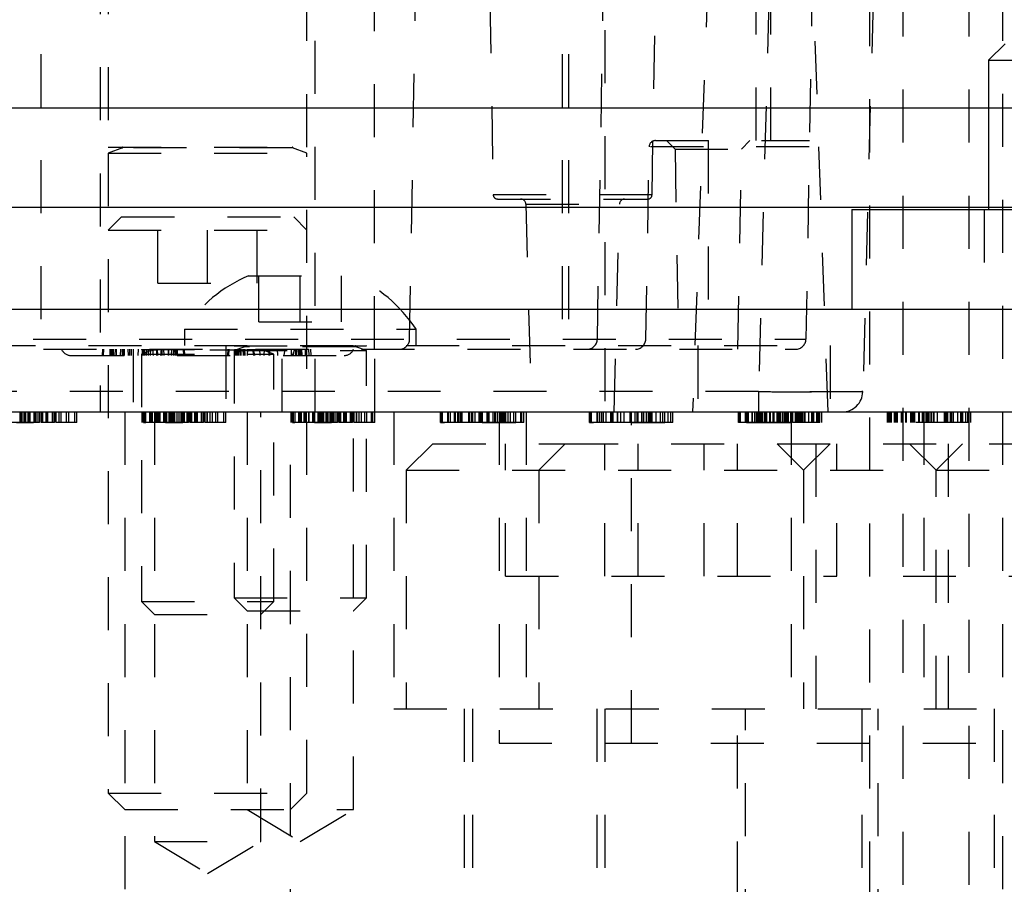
# Model space of a CAD drawing. Header units: inches. Extents: x 1772 to 2706, y -534 to -52.
# Tile 76 of 256: x 1934.93 to 1936.79, y -524.36 to -522.73. Entities that reach past the tile are written whole.
import ezdxf

# ---------------------------------------------------------------- set-up
doc = ezdxf.new("R2010")
doc.units = ezdxf.units.IN
doc.header["$LTSCALE"] = 0.5
doc.header["$MEASUREMENT"] = 0
doc.linetypes.add('HIDDEN', pattern=[0.225, 0.15, -0.075])
doc.layers.add('SID-M-H', color=4, linetype='HIDDEN')
doc.layers.add('SID-M-S', color=105, linetype='Continuous')

msp = doc.modelspace()

# ---------------------------------------------------------------- linework, layer by layer
at = {"layer": 'SID-M-H'}
for p, q in [((1936.53362, -525.77667), (1936.53362, -520.46628)), ((1936.59612, -524.9584), (1936.59612, -520.47415)), ((1936.78362, -520.46628), (1936.78362, -525.77667)), ((1936.72112, -524.9584), (1936.72112, -520.71628)), ((1934.96866, -521.39147), (1934.96866, -523.34817)), ((1935.59858, -523.34817), (1935.59858, -521.39147)), ((1935.95291, -521.39147), (1935.95291, -523.34817)), ((1935.96472, -521.39147), (1935.96472, -523.34817)), ((1936.31906, -522.95447), (1936.31906, -521.39147)), ((1936.34661, -522.95447), (1936.34661, -521.39147)), ((1935.66491, -523.32883), (1935.6979, -521.43858)), ((1936.01924, -523.32883), (1936.05223, -521.43858)), ((1936.44594, -521.43858), (1936.41294, -523.32883)), ((1935.79543, -521.4899), (1935.82279, -523.05697)), ((1936.12241, -523.05697), (1936.14976, -521.4899)), ((1936.37424, -521.4899), (1936.32349, -523.42794)), ((1936.57102, -521.4899), (1936.52027, -523.42794)), ((1936.03362, -521.74628), (1936.03362, -523.46628)), ((1936.24875, -522.04108), (1936.19898, -523.46628)), ((1936.45488, -523.46628), (1936.40511, -522.04108)), ((1935.08062, -522.21628), (1935.08062, -523.46628)), ((1935.09612, -522.21628), (1935.09612, -522.96667)), ((1935.47112, -522.96667), (1935.47112, -522.21628)), ((1935.48662, -523.46628), (1935.48662, -522.21628)), ((1936.75766, -522.89278), (1937.22641, -522.89278)), ((1935.09612, -522.96667), (1935.47112, -522.96667)), ((1936.11073, -523.32883), (1936.11706, -522.96607)), ((1936.41927, -522.96607), (1936.11706, -522.96607)), ((1936.12887, -522.95447), (1936.41948, -522.95447)), ((1936.14976, -522.95447), (1936.16579, -522.97049)), ((1936.2285, -522.95447), (1936.2285, -523.34817)), ((1936.29122, -522.97049), (1936.30724, -522.95447)), ((1935.12318, -522.9682), (1935.09612, -522.97805)), ((1935.09612, -522.97805), (1935.47112, -522.97805)), ((1935.09612, -522.97805), (1935.09612, -524.18503)), ((1935.44362, -522.9682), (1935.12362, -522.9682)), ((1935.47112, -522.97805), (1935.44407, -522.9682)), ((1935.47112, -524.18503), (1935.47112, -522.97805)), ((1936.16579, -522.97049), (1936.29122, -522.97049)), ((1936.16579, -522.97049), (1936.17238, -523.34817)), ((1936.28462, -523.34817), (1936.29122, -522.97049)), ((1936.12241, -523.05697), (1935.82279, -523.05697)), ((1935.83066, -523.0647), (1936.11454, -523.0647)), ((1935.88427, -523.07429), (1936.06093, -523.07429)), ((1935.88427, -523.07429), (1935.89453, -523.46628)), ((1936.05067, -523.46628), (1936.06093, -523.07429)), ((1936.74938, -523.08428), (1936.74938, -523.27328)), ((1936.75766, -523.08028), (1937.40862, -523.08028)), ((1935.12112, -523.09817), (1935.09612, -523.12317)), ((1935.12112, -523.09817), (1935.44612, -523.09817)), ((1935.18987, -523.22317), (1935.18987, -523.09817)), ((1935.28362, -523.22317), (1935.28362, -523.09817)), ((1935.37737, -523.22317), (1935.37737, -523.09817)), ((1935.47112, -523.12317), (1935.44612, -523.09817)), ((1935.09612, -523.12317), (1935.47112, -523.12317)), ((1935.18987, -523.22317), (1935.37737, -523.22317)), ((1935.36112, -523.20928), (1935.55612, -523.20928)), ((1935.38062, -523.29628), (1935.38062, -523.20928)), ((1935.45862, -523.29628), (1935.45862, -523.20928)), ((1935.53662, -523.29628), (1935.53662, -523.20928)), ((1935.38062, -523.29628), (1935.53662, -523.29628)), ((1935.24012, -523.31028), (1935.67712, -523.31028)), ((1935.24012, -523.31028), (1935.24012, -523.34128)), ((1935.67712, -523.34128), (1935.67712, -523.31028)), ((1934.1543, -523.32883), (1936.41294, -523.32883)), ((1934.17399, -523.34817), (1936.39326, -523.34817)), ((1934.45862, -523.34128), (1936.45862, -523.34128)), ((1935.08542, -523.34817), (1935.0848, -523.35998)), ((1935.08542, -523.34817), (1935.0848, -523.35998)), ((1935.08542, -523.34817), (1935.0848, -523.35998)), ((1935.08739, -523.34817), (1935.08677, -523.35998)), ((1935.09895, -523.34817), (1935.09895, -523.35998)), ((1935.10148, -523.34817), (1935.10147, -523.35998)), ((1935.10353, -523.34817), (1935.10354, -523.35998)), ((1935.10387, -523.34817), (1935.10449, -523.35998)), ((1935.10566, -523.34817), (1935.10566, -523.35998)), ((1935.10584, -523.34817), (1935.10646, -523.35998)), ((1935.10978, -523.34817), (1935.11039, -523.35998)), ((1935.11116, -523.34817), (1935.11086, -523.35998)), ((1935.11907, -523.34817), (1935.11885, -523.35998)), ((1935.12218, -523.34817), (1935.12257, -523.35998)), ((1935.12276, -523.34817), (1935.12276, -523.35998)), ((1935.1237, -523.34817), (1935.12396, -523.35998)), ((1935.12614, -523.34817), (1935.12614, -523.35998)), ((1935.1334, -523.34817), (1935.13402, -523.35998)), ((1935.13651, -523.34817), (1935.13651, -523.35998)), ((1935.13959, -523.34817), (1935.13958, -523.35998)), ((1935.14312, -523.34817), (1935.14312, -523.46628)), ((1935.15285, -523.34817), (1935.15222, -523.35998)), ((1935.15862, -523.34817), (1935.15862, -523.34856)), ((1935.15862, -523.34856), (1935.40862, -523.34856)), ((1935.17893, -523.35009), (1935.15862, -523.35748)), ((1935.15862, -523.35748), (1935.40862, -523.35748)), ((1935.15862, -523.35748), (1935.15862, -523.82367)), ((1935.15998, -523.34817), (1935.15998, -523.35998)), ((1935.16173, -523.34817), (1935.16173, -523.35998)), ((1935.16296, -523.34817), (1935.16296, -523.35998)), ((1935.16379, -523.34817), (1935.16379, -523.35998)), ((1935.1644, -523.34817), (1935.16441, -523.35998)), ((1935.1681, -523.34817), (1935.16748, -523.35998)), ((1935.17144, -523.34817), (1935.17154, -523.35998)), ((1935.17598, -523.34817), (1935.17535, -523.35998)), ((1935.38787, -523.35009), (1935.17937, -523.35009)), ((1935.1796, -523.34817), (1935.18077, -523.35998)), ((1935.18692, -523.34817), (1935.18692, -523.35998)), ((1935.18852, -523.34817), (1935.18913, -523.35998)), ((1935.19627, -523.34817), (1935.19504, -523.35998)), ((1935.19741, -523.34817), (1935.19701, -523.35998)), ((1935.20067, -523.34817), (1935.20122, -523.35998)), ((1935.20899, -523.34817), (1935.20922, -523.35998)), ((1935.20988, -523.34817), (1935.21014, -523.35998)), ((1935.21534, -523.34817), (1935.21472, -523.35998)), ((1935.21928, -523.34817), (1935.21866, -523.35998)), ((1935.22175, -523.34817), (1935.22186, -523.35998)), ((1935.22294, -523.34817), (1935.22294, -523.35998)), ((1935.22434, -523.34817), (1935.22435, -523.35998)), ((1935.22626, -523.34817), (1935.22626, -523.35998)), ((1935.22639, -523.34817), (1935.22638, -523.35998)), ((1935.23773, -523.34817), (1935.23835, -523.35998)), ((1935.2397, -523.34817), (1935.24032, -523.35998)), ((1935.2397, -523.34817), (1935.24032, -523.35998)), ((1935.31812, -523.34128), (1935.31812, -523.46628)), ((1935.32164, -523.34817), (1935.32102, -523.35998)), ((1935.32164, -523.34817), (1935.32102, -523.35998)), ((1935.32164, -523.34817), (1935.32102, -523.35998)), ((1935.32164, -523.34817), (1935.32102, -523.35998)), ((1935.32164, -523.34817), (1935.32102, -523.35998)), ((1935.32164, -523.34817), (1935.32102, -523.35998)), ((1935.32164, -523.34817), (1935.32102, -523.35998)), ((1935.32164, -523.34817), (1935.32102, -523.35998)), ((1935.32361, -523.34817), (1935.32299, -523.35998)), ((1935.33362, -523.34128), (1935.33362, -523.34167)), ((1935.33362, -523.34167), (1935.58362, -523.34167)), ((1935.35393, -523.3432), (1935.33362, -523.35059)), ((1935.33362, -523.35059), (1935.58362, -523.35059)), ((1935.33362, -523.35059), (1935.33362, -523.81678)), ((1935.33496, -523.34817), (1935.33496, -523.35998)), ((1935.33515, -523.34817), (1935.33514, -523.35998)), ((1935.33776, -523.34817), (1935.3373, -523.35998)), ((1935.33832, -523.34817), (1935.33831, -523.35998)), ((1935.33832, -523.34817), (1935.33831, -523.35998)), ((1935.33841, -523.34817), (1935.3384, -523.35998)), ((1935.33841, -523.34817), (1935.3384, -523.35998)), ((1935.3386, -523.34817), (1935.33859, -523.35998)), ((1935.33869, -523.34817), (1935.33868, -523.35998)), ((1935.33946, -523.34817), (1935.33911, -523.35998)), ((1935.33955, -523.34817), (1935.33954, -523.35998)), ((1935.33955, -523.34817), (1935.33954, -523.35998)), ((1935.33989, -523.34817), (1935.33966, -523.35998)), ((1935.33982, -523.34817), (1935.33982, -523.35998)), ((1935.33983, -523.34817), (1935.33982, -523.35998)), ((1935.3403, -523.34817), (1935.34006, -523.35998)), ((1935.34109, -523.34817), (1935.34108, -523.35998)), ((1935.34403, -523.34817), (1935.34465, -523.35998)), ((1935.34462, -523.34817), (1935.34462, -523.35998)), ((1935.346, -523.34817), (1935.34661, -523.35998)), ((1935.34662, -523.34817), (1935.34646, -523.35998)), ((1935.34661, -523.34817), (1935.34646, -523.35998)), ((1935.35042, -523.34817), (1935.35064, -523.35998)), ((1935.35124, -523.34817), (1935.35147, -523.35998)), ((1935.35338, -523.34817), (1935.35384, -523.35998)), ((1935.56287, -523.3432), (1935.35437, -523.3432)), ((1935.35904, -523.34817), (1935.35843, -523.35998)), ((1935.36819, -523.34817), (1935.37024, -523.35998)), ((1935.36982, -523.34817), (1935.37221, -523.35998)), ((1935.38143, -523.34817), (1935.38205, -523.35998)), ((1935.40862, -523.35748), (1935.38832, -523.35009)), ((1935.39054, -523.34817), (1935.38992, -523.35998)), ((1935.39915, -523.34817), (1935.39915, -523.35998)), ((1935.39936, -523.34817), (1935.39936, -523.35998)), ((1935.39998, -523.34817), (1935.39998, -523.35998)), ((1935.4002, -523.34817), (1935.40019, -523.35998)), ((1935.40019, -523.34817), (1935.40019, -523.35998)), ((1935.4002, -523.34817), (1935.40019, -523.35998)), ((1935.40862, -523.34856), (1935.40862, -523.34817)), ((1935.40862, -523.82367), (1935.40862, -523.35748)), ((1935.41489, -523.34817), (1935.41551, -523.35998)), ((1935.42412, -523.46628), (1935.42412, -523.34817)), ((1935.42938, -523.34817), (1935.42732, -523.35998)), ((1935.4411, -523.34817), (1935.4411, -523.35998)), ((1935.44803, -523.34817), (1935.44307, -523.35998)), ((1935.44688, -523.34817), (1935.44504, -523.35998)), ((1935.44931, -523.34817), (1935.44953, -523.35998)), ((1935.44949, -523.34817), (1935.44972, -523.35998)), ((1935.45156, -523.34817), (1935.45095, -523.35998)), ((1935.45432, -523.34817), (1935.45448, -523.35998)), ((1935.45432, -523.34817), (1935.45448, -523.35998)), ((1935.4555, -523.34817), (1935.45488, -523.35998)), ((1935.45573, -523.34817), (1935.45574, -523.35998)), ((1935.45617, -523.34817), (1935.45617, -523.35998)), ((1935.45776, -523.34817), (1935.45777, -523.35998)), ((1935.45776, -523.34817), (1935.45777, -523.35998)), ((1935.45961, -523.34817), (1935.45962, -523.35998)), ((1935.45961, -523.34817), (1935.45962, -523.35998)), ((1935.45968, -523.34817), (1935.46002, -523.35998)), ((1935.4598, -523.34817), (1935.4598, -523.35998)), ((1935.4598, -523.34817), (1935.4598, -523.35998)), ((1935.46071, -523.34817), (1935.46119, -523.35998)), ((1935.46084, -523.34817), (1935.46085, -523.35998)), ((1935.46084, -523.34817), (1935.46085, -523.35998)), ((1935.4677, -523.34817), (1935.46792, -523.35998)), ((1935.47395, -523.34817), (1935.47457, -523.35998)), ((1935.47788, -523.34817), (1935.4785, -523.35998)), ((1935.47788, -523.34817), (1935.4785, -523.35998)), ((1935.47788, -523.34817), (1935.4785, -523.35998)), ((1935.47789, -523.34817), (1935.4785, -523.35998)), ((1935.47789, -523.34817), (1935.4785, -523.35998)), ((1935.58362, -523.35059), (1935.56332, -523.3432)), ((1935.58362, -523.34167), (1935.58362, -523.34128)), ((1935.58362, -523.81678), (1935.58362, -523.35059)), ((1935.59912, -523.46628), (1935.59912, -523.34128)), ((1936.20862, -523.34128), (1936.20862, -523.46628)), ((1936.45862, -523.34128), (1936.45862, -523.46628)), ((1935.02607, -523.35998), (1935.54117, -523.35998)), ((1936.32349, -523.42794), (1934.24375, -523.42794)), ((1936.32349, -523.42794), (1936.32349, -523.46628)), ((1934.92972, -523.48628), (1934.92972, -523.46628)), ((1934.9311, -523.48628), (1934.9311, -523.46628)), ((1934.93395, -523.48628), (1934.93395, -523.46628)), ((1934.93762, -523.48628), (1934.93762, -523.46628)), ((1934.93804, -523.48628), (1934.93804, -523.46628)), ((1934.94071, -523.48628), (1934.94071, -523.46628)), ((1934.9451, -523.48628), (1934.9451, -523.46628)), ((1934.94648, -523.48628), (1934.94648, -523.46628)), ((1934.94672, -523.48628), (1934.94672, -523.46628)), ((1934.94762, -523.48628), (1934.94762, -523.46628)), ((1934.94892, -523.48628), (1934.94892, -523.46628)), ((1934.9561, -523.48628), (1934.9561, -523.46628)), ((1934.9564, -523.48628), (1934.9564, -523.46628)), ((1934.95736, -523.48628), (1934.95736, -523.46628)), ((1934.95742, -523.48628), (1934.95742, -523.46628)), ((1934.95796, -523.48628), (1934.95796, -523.46628)), ((1934.95802, -523.48628), (1934.95802, -523.46628)), ((1934.95808, -523.48628), (1934.95808, -523.46628)), ((1934.95811, -523.48628), (1934.95811, -523.46628)), ((1934.95868, -523.48628), (1934.95868, -523.46628)), ((1934.96187, -523.48628), (1934.96187, -523.46628)), ((1934.9658, -523.48628), (1934.9658, -523.46628)), ((1934.96634, -523.48628), (1934.96634, -523.46628)), ((1934.96956, -523.48628), (1934.96956, -523.46628)), ((1934.97148, -523.48628), (1934.97148, -523.46628)), ((1934.97274, -523.48628), (1934.97274, -523.46628)), ((1934.97896, -523.48628), (1934.97896, -523.46628)), ((1934.9811, -523.48628), (1934.9811, -523.46628)), ((1934.98206, -523.48628), (1934.98206, -523.46628)), ((1934.99077, -523.48628), (1934.99077, -523.46628)), ((1934.99092, -523.48628), (1934.99092, -523.46628)), ((1934.99167, -523.48628), (1934.99167, -523.46628)), ((1934.99456, -523.48628), (1934.99456, -523.46628)), ((1934.99648, -523.48628), (1934.99648, -523.46628)), ((1934.99768, -523.48628), (1934.99768, -523.46628)), ((1935.00375, -523.48628), (1935.00375, -523.46628)), ((1935.00742, -523.48628), (1935.00742, -523.46628)), ((1935.01764, -523.48628), (1935.01764, -523.46628)), ((1935.02148, -523.48628), (1935.02148, -523.46628)), ((1935.03302, -523.48628), (1935.03302, -523.46628)), ((1935.03687, -523.48628), (1935.03687, -523.46628)), ((1935.12737, -523.46628), (1935.12737, -526.46628)), ((1935.16042, -523.48628), (1935.16042, -523.46628)), ((1935.16235, -523.48628), (1935.16235, -523.46628)), ((1935.16427, -523.48628), (1935.16427, -523.46628)), ((1935.16683, -523.48628), (1935.16683, -523.46628)), ((1935.17485, -523.48628), (1935.17485, -523.46628)), ((1935.17581, -523.48628), (1935.17581, -523.46628)), ((1935.17719, -523.48628), (1935.17719, -523.46628)), ((1935.17966, -523.48628), (1935.17966, -523.46628)), ((1935.18312, -523.46628), (1935.18312, -524.27628)), ((1935.18455, -523.48628), (1935.18455, -523.46628)), ((1935.18735, -523.48628), (1935.18735, -523.46628)), ((1935.18879, -523.48628), (1935.18879, -523.46628)), ((1935.19119, -523.48628), (1935.19119, -523.46628)), ((1935.19321, -523.48628), (1935.19321, -523.46628)), ((1935.19345, -523.48628), (1935.19345, -523.46628)), ((1935.19402, -523.48628), (1935.19402, -523.46628)), ((1935.20081, -523.48628), (1935.20081, -523.46628)), ((1935.20102, -523.48628), (1935.20102, -523.46628)), ((1935.20123, -523.48628), (1935.20123, -523.46628)), ((1935.20156, -523.48628), (1935.20156, -523.46628)), ((1935.20273, -523.48628), (1935.20273, -523.46628)), ((1935.2039, -523.48628), (1935.2039, -523.46628)), ((1935.20417, -523.48628), (1935.20417, -523.46628)), ((1935.20502, -523.48628), (1935.20502, -523.46628)), ((1935.20685, -523.48628), (1935.20685, -523.46628)), ((1935.21097, -523.48628), (1935.21097, -523.46628)), ((1935.21328, -523.48628), (1935.21328, -523.46628)), ((1935.21385, -523.48628), (1935.21385, -523.46628)), ((1935.2152, -523.48628), (1935.2152, -523.46628)), ((1935.21595, -523.48628), (1935.21595, -523.46628)), ((1935.21887, -523.48628), (1935.21887, -523.46628)), ((1935.21929, -523.48628), (1935.21929, -523.46628)), ((1935.22196, -523.48628), (1935.22196, -523.46628)), ((1935.22635, -523.48628), (1935.22635, -523.46628)), ((1935.23017, -523.48628), (1935.23017, -523.46628)), ((1935.23365, -523.48628), (1935.23365, -523.46628)), ((1935.23542, -523.48628), (1935.23542, -523.46628)), ((1935.23735, -523.48628), (1935.23735, -523.46628)), ((1935.23765, -523.48628), (1935.23765, -523.46628)), ((1935.23861, -523.48628), (1935.23861, -523.46628)), ((1935.23867, -523.48628), (1935.23867, -523.46628)), ((1935.23921, -523.48628), (1935.23921, -523.46628)), ((1935.23927, -523.48628), (1935.23927, -523.46628)), ((1935.23933, -523.48628), (1935.23933, -523.46628)), ((1935.23936, -523.48628), (1935.23936, -523.46628)), ((1935.23987, -523.48628), (1935.23987, -523.46628)), ((1935.23993, -523.48628), (1935.23993, -523.46628)), ((1935.24519, -523.48628), (1935.24519, -523.46628)), ((1935.24696, -523.48628), (1935.24696, -523.46628)), ((1935.24705, -523.48628), (1935.24705, -523.46628)), ((1935.24759, -523.48628), (1935.24759, -523.46628)), ((1935.24943, -523.48628), (1935.24943, -523.46628)), ((1935.25081, -523.48628), (1935.25081, -523.46628)), ((1935.25273, -523.48628), (1935.25273, -523.46628)), ((1935.25399, -523.48628), (1935.25399, -523.46628)), ((1935.25943, -523.48628), (1935.25943, -523.46628)), ((1935.26021, -523.48628), (1935.26021, -523.46628)), ((1935.26027, -523.48628), (1935.26027, -523.46628)), ((1935.26235, -523.48628), (1935.26235, -523.46628)), ((1935.26331, -523.48628), (1935.26331, -523.46628)), ((1935.26436, -523.48628), (1935.26436, -523.46628)), ((1935.27211, -523.48628), (1935.27211, -523.46628)), ((1935.27244, -523.48628), (1935.27244, -523.46628)), ((1935.27581, -523.48628), (1935.27581, -523.46628)), ((1935.27683, -523.48628), (1935.27683, -523.46628)), ((1935.2771, -523.48628), (1935.2771, -523.46628)), ((1935.27773, -523.48628), (1935.27773, -523.46628)), ((1935.27893, -523.48628), (1935.27893, -523.46628)), ((1935.28311, -523.48628), (1935.28311, -523.46628)), ((1935.2835, -523.48628), (1935.2835, -523.46628)), ((1935.28374, -523.48628), (1935.28374, -523.46628)), ((1935.28867, -523.48628), (1935.28867, -523.46628)), ((1935.29273, -523.48628), (1935.29273, -523.46628)), ((1935.29889, -523.48628), (1935.29889, -523.46628)), ((1935.30273, -523.48628), (1935.30273, -523.46628)), ((1935.31427, -523.48628), (1935.31427, -523.46628)), ((1935.31812, -523.48628), (1935.31812, -523.46628)), ((1935.35812, -523.46628), (1935.35812, -524.21628)), ((1935.38412, -524.27628), (1935.38412, -523.46628)), ((1935.43987, -526.46628), (1935.43987, -523.46628)), ((1935.44167, -523.48628), (1935.44167, -523.46628)), ((1935.4436, -523.48628), (1935.4436, -523.46628)), ((1935.44552, -523.48628), (1935.44552, -523.46628)), ((1935.44916, -523.48628), (1935.44916, -523.46628)), ((1935.4561, -523.48628), (1935.4561, -523.46628)), ((1935.45706, -523.48628), (1935.45706, -523.46628)), ((1935.45844, -523.48628), (1935.45844, -523.46628)), ((1935.46091, -523.48628), (1935.46091, -523.46628)), ((1935.4658, -523.48628), (1935.4658, -523.46628)), ((1935.4686, -523.48628), (1935.4686, -523.46628)), ((1935.47004, -523.48628), (1935.47004, -523.46628)), ((1935.47446, -523.48628), (1935.47446, -523.46628)), ((1935.4747, -523.48628), (1935.4747, -523.46628)), ((1935.47527, -523.48628), (1935.47527, -523.46628)), ((1935.48206, -523.48628), (1935.48206, -523.46628)), ((1935.48227, -523.48628), (1935.48227, -523.46628)), ((1935.48248, -523.48628), (1935.48248, -523.46628)), ((1935.48398, -523.48628), (1935.48398, -523.46628)), ((1935.48515, -523.48628), (1935.48515, -523.46628)), ((1935.48542, -523.48628), (1935.48542, -523.46628)), ((1935.48627, -523.48628), (1935.48627, -523.46628)), ((1935.49222, -523.48628), (1935.49222, -523.46628)), ((1935.49453, -523.48628), (1935.49453, -523.46628)), ((1935.4951, -523.48628), (1935.4951, -523.46628)), ((1935.49645, -523.48628), (1935.49645, -523.46628)), ((1935.4972, -523.48628), (1935.4972, -523.46628)), ((1935.50012, -523.48628), (1935.50012, -523.46628)), ((1935.50054, -523.48628), (1935.50054, -523.46628)), ((1935.50321, -523.48628), (1935.50321, -523.46628)), ((1935.5076, -523.48628), (1935.5076, -523.46628)), ((1935.50898, -523.48628), (1935.50898, -523.46628)), ((1935.50922, -523.48628), (1935.50922, -523.46628)), ((1935.51012, -523.48628), (1935.51012, -523.46628)), ((1935.51142, -523.48628), (1935.51142, -523.46628)), ((1935.51475, -523.48628), (1935.51475, -523.46628)), ((1935.51722, -523.48628), (1935.51722, -523.46628)), ((1935.5186, -523.48628), (1935.5186, -523.46628)), ((1935.5189, -523.48628), (1935.5189, -523.46628)), ((1935.51986, -523.48628), (1935.51986, -523.46628)), ((1935.51992, -523.48628), (1935.51992, -523.46628)), ((1935.52052, -523.48628), (1935.52052, -523.46628)), ((1935.52058, -523.48628), (1935.52058, -523.46628)), ((1935.52061, -523.48628), (1935.52061, -523.46628)), ((1935.52112, -523.48628), (1935.52112, -523.46628)), ((1935.52118, -523.48628), (1935.52118, -523.46628)), ((1935.52437, -523.48628), (1935.52437, -523.46628)), ((1935.52821, -523.48628), (1935.52821, -523.46628)), ((1935.5283, -523.48628), (1935.5283, -523.46628)), ((1935.52884, -523.48628), (1935.52884, -523.46628)), ((1935.52981, -523.48628), (1935.52981, -523.46628)), ((1935.53014, -523.48628), (1935.53014, -523.46628)), ((1935.53068, -523.48628), (1935.53068, -523.46628)), ((1935.53206, -523.48628), (1935.53206, -523.46628)), ((1935.53398, -523.48628), (1935.53398, -523.46628)), ((1935.53524, -523.48628), (1935.53524, -523.46628)), ((1935.54068, -523.48628), (1935.54068, -523.46628)), ((1935.54146, -523.48628), (1935.54146, -523.46628)), ((1935.54152, -523.48628), (1935.54152, -523.46628)), ((1935.5436, -523.48628), (1935.5436, -523.46628)), ((1935.54456, -523.48628), (1935.54456, -523.46628)), ((1935.54561, -523.48628), (1935.54561, -523.46628)), ((1935.55327, -523.48628), (1935.55327, -523.46628)), ((1935.55342, -523.48628), (1935.55342, -523.46628)), ((1935.55417, -523.48628), (1935.55417, -523.46628)), ((1935.55523, -523.48628), (1935.55523, -523.46628)), ((1935.55529, -523.48628), (1935.55529, -523.46628)), ((1935.55706, -523.48628), (1935.55706, -523.46628)), ((1935.55898, -523.48628), (1935.55898, -523.46628)), ((1935.55912, -524.21628), (1935.55912, -523.46628)), ((1935.56018, -523.48628), (1935.56018, -523.46628)), ((1935.56436, -523.48628), (1935.56436, -523.46628)), ((1935.56475, -523.48628), (1935.56475, -523.46628)), ((1935.56499, -523.48628), (1935.56499, -523.46628)), ((1935.56992, -523.48628), (1935.56992, -523.46628)), ((1935.57398, -523.48628), (1935.57398, -523.46628)), ((1935.58014, -523.48628), (1935.58014, -523.46628)), ((1935.58398, -523.48628), (1935.58398, -523.46628)), ((1935.59327, -523.48628), (1935.59327, -523.46628)), ((1935.59552, -523.48628), (1935.59552, -523.46628)), ((1935.59937, -523.48628), (1935.59937, -523.46628)), ((1935.63512, -523.46628), (1935.63512, -524.02628)), ((1935.72292, -523.48628), (1935.72292, -523.46628)), ((1935.72485, -523.48628), (1935.72485, -523.46628)), ((1935.72677, -523.48628), (1935.72677, -523.46628)), ((1935.73735, -523.48628), (1935.73735, -523.46628)), ((1935.73831, -523.48628), (1935.73831, -523.46628)), ((1935.74216, -523.48628), (1935.74216, -523.46628)), ((1935.74985, -523.48628), (1935.74985, -523.46628)), ((1935.75129, -523.48628), (1935.75129, -523.46628)), ((1935.75571, -523.48628), (1935.75571, -523.46628)), ((1935.75871, -523.48628), (1935.75871, -523.46628)), ((1935.76139, -523.48628), (1935.76139, -523.46628)), ((1935.76331, -523.48628), (1935.76331, -523.46628)), ((1935.76352, -523.48628), (1935.76352, -523.46628)), ((1935.76373, -523.48628), (1935.76373, -523.46628)), ((1935.76406, -523.48628), (1935.76406, -523.46628)), ((1935.77677, -523.48628), (1935.77677, -523.46628)), ((1935.77845, -523.48628), (1935.77845, -523.46628)), ((1935.78218, -523.48628), (1935.78218, -523.46628)), ((1935.78446, -523.48628), (1935.78446, -523.46628)), ((1935.78885, -523.48628), (1935.78885, -523.46628)), ((1935.796, -523.48628), (1935.796, -523.46628)), ((1935.79847, -523.48628), (1935.79847, -523.46628)), ((1935.79985, -523.48628), (1935.79985, -523.46628)), ((1935.80111, -523.48628), (1935.80111, -523.46628)), ((1935.80117, -523.48628), (1935.80117, -523.46628)), ((1935.80171, -523.48628), (1935.80171, -523.46628)), ((1935.80177, -523.48628), (1935.80177, -523.46628)), ((1935.80183, -523.48628), (1935.80183, -523.46628)), ((1935.80186, -523.48628), (1935.80186, -523.46628)), ((1935.80237, -523.48628), (1935.80237, -523.46628)), ((1935.80243, -523.48628), (1935.80243, -523.46628)), ((1935.81106, -523.48628), (1935.81106, -523.46628)), ((1935.81118, -523.48628), (1935.81118, -523.46628)), ((1935.81139, -523.48628), (1935.81139, -523.46628)), ((1935.81193, -523.48628), (1935.81193, -523.46628)), ((1935.81331, -523.48628), (1935.81331, -523.46628)), ((1935.81523, -523.48628), (1935.81523, -523.46628)), ((1935.82277, -523.48628), (1935.82277, -523.46628)), ((1935.82581, -523.48628), (1935.82581, -523.46628)), ((1935.82686, -523.48628), (1935.82686, -523.46628)), ((1935.83062, -523.48628), (1935.83062, -523.46628)), ((1935.83362, -523.46628), (1935.83362, -524.09128)), ((1935.83482, -523.48628), (1935.83482, -523.46628)), ((1935.83603, -523.48628), (1935.83603, -523.46628)), ((1935.83648, -523.48628), (1935.83648, -523.46628)), ((1935.83654, -523.48628), (1935.83654, -523.46628)), ((1935.83666, -523.48628), (1935.83666, -523.46628)), ((1935.83669, -523.48628), (1935.83669, -523.46628)), ((1935.83831, -523.48628), (1935.83831, -523.46628)), ((1935.84023, -523.48628), (1935.84023, -523.46628)), ((1935.84186, -523.48628), (1935.84186, -523.46628)), ((1935.84456, -523.48628), (1935.84456, -523.46628)), ((1935.84561, -523.48628), (1935.84561, -523.46628)), ((1935.846, -523.48628), (1935.846, -523.46628)), ((1935.84624, -523.48628), (1935.84624, -523.46628)), ((1935.85117, -523.48628), (1935.85117, -523.46628)), ((1935.85523, -523.48628), (1935.85523, -523.46628)), ((1935.86139, -523.48628), (1935.86139, -523.46628)), ((1935.86523, -523.48628), (1935.86523, -523.46628)), ((1935.87452, -523.48628), (1935.87452, -523.46628)), ((1935.87473, -523.48628), (1935.87473, -523.46628)), ((1935.87677, -523.48628), (1935.87677, -523.46628)), ((1935.88062, -523.48628), (1935.88062, -523.46628)), ((1935.88512, -523.46628), (1935.88512, -524.02628)), ((1936.00417, -523.48628), (1936.00417, -523.46628)), ((1936.0061, -523.48628), (1936.0061, -523.46628)), ((1936.00802, -523.48628), (1936.00802, -523.46628)), ((1936.0186, -523.48628), (1936.0186, -523.46628)), ((1936.01956, -523.48628), (1936.01956, -523.46628)), ((1936.02341, -523.48628), (1936.02341, -523.46628)), ((1936.02722, -523.48628), (1936.02722, -523.46628)), ((1936.03041, -523.48628), (1936.03041, -523.46628)), ((1936.0311, -523.48628), (1936.0311, -523.46628)), ((1936.03564, -523.48628), (1936.03564, -523.46628)), ((1936.04456, -523.48628), (1936.04456, -523.46628)), ((1936.04531, -523.48628), (1936.04531, -523.46628)), ((1936.04648, -523.48628), (1936.04648, -523.46628)), ((1936.04792, -523.48628), (1936.04792, -523.46628)), ((1936.04877, -523.48628), (1936.04877, -523.46628)), ((1936.05703, -523.48628), (1936.05703, -523.46628)), ((1936.0576, -523.48628), (1936.0576, -523.46628)), ((1936.06343, -523.48628), (1936.06343, -523.46628)), ((1936.0701, -523.48628), (1936.0701, -523.46628)), ((1936.0811, -523.48628), (1936.0811, -523.46628)), ((1936.08113, -523.48628), (1936.08113, -523.46628)), ((1936.08116, -523.48628), (1936.08116, -523.46628)), ((1936.08236, -523.48628), (1936.08236, -523.46628)), ((1936.08242, -523.48628), (1936.08242, -523.46628)), ((1936.08287, -523.48628), (1936.08287, -523.46628)), ((1936.08296, -523.48628), (1936.08296, -523.46628)), ((1936.08302, -523.48628), (1936.08302, -523.46628)), ((1936.08308, -523.48628), (1936.08308, -523.46628)), ((1936.08311, -523.48628), (1936.08311, -523.46628)), ((1936.08362, -524.09128), (1936.08362, -523.46628)), ((1936.08389, -523.48628), (1936.08389, -523.46628)), ((1936.09071, -523.48628), (1936.09071, -523.46628)), ((1936.09456, -523.48628), (1936.09456, -523.46628)), ((1936.09648, -523.48628), (1936.09648, -523.46628)), ((1936.10318, -523.48628), (1936.10318, -523.46628)), ((1936.1061, -523.48628), (1936.1061, -523.46628)), ((1936.10706, -523.48628), (1936.10706, -523.46628)), ((1936.11187, -523.48628), (1936.11187, -523.46628)), ((1936.11607, -523.48628), (1936.11607, -523.46628)), ((1936.11728, -523.48628), (1936.11728, -523.46628)), ((1936.11956, -523.48628), (1936.11956, -523.46628)), ((1936.12148, -523.48628), (1936.12148, -523.46628)), ((1936.12268, -523.48628), (1936.12268, -523.46628)), ((1936.1305, -523.48628), (1936.1305, -523.46628)), ((1936.13843, -523.48628), (1936.13843, -523.46628)), ((1936.14264, -523.48628), (1936.14264, -523.46628)), ((1936.14648, -523.48628), (1936.14648, -523.46628)), ((1936.15261, -523.48628), (1936.15261, -523.46628)), ((1936.15802, -523.48628), (1936.15802, -523.46628)), ((1936.16187, -523.48628), (1936.16187, -523.46628)), ((1936.28542, -523.48628), (1936.28542, -523.46628)), ((1936.28735, -523.48628), (1936.28735, -523.46628)), ((1936.28927, -523.48628), (1936.28927, -523.46628)), ((1936.29889, -523.48628), (1936.29889, -523.46628)), ((1936.29985, -523.48628), (1936.29985, -523.46628)), ((1936.30081, -523.48628), (1936.30081, -523.46628)), ((1936.30237, -523.48628), (1936.30237, -523.46628)), ((1936.30321, -523.48628), (1936.30321, -523.46628)), ((1936.30466, -523.48628), (1936.30466, -523.46628)), ((1936.31166, -523.48628), (1936.31166, -523.46628)), ((1936.3122, -523.48628), (1936.3122, -523.46628)), ((1936.31235, -523.48628), (1936.31235, -523.46628)), ((1936.31619, -523.48628), (1936.31619, -523.46628)), ((1936.31689, -523.48628), (1936.31689, -523.46628)), ((1936.32037, -523.48628), (1936.32037, -523.46628)), ((1936.32067, -523.48628), (1936.32067, -523.46628)), ((1936.32121, -523.48628), (1936.32121, -523.46628)), ((1936.32127, -523.48628), (1936.32127, -523.46628)), ((1936.32154, -523.48628), (1936.32154, -523.46628)), ((1936.32389, -523.48628), (1936.32389, -523.46628)), ((1936.32581, -523.48628), (1936.32581, -523.46628)), ((1936.32656, -523.48628), (1936.32656, -523.46628)), ((1936.32773, -523.48628), (1936.32773, -523.46628)), ((1936.32972, -523.48628), (1936.32972, -523.46628)), ((1936.33056, -523.48628), (1936.33056, -523.46628)), ((1936.3311, -523.48628), (1936.3311, -523.46628)), ((1936.33137, -523.48628), (1936.33137, -523.46628)), ((1936.33515, -523.48628), (1936.33515, -523.46628)), ((1936.33735, -523.48628), (1936.33735, -523.46628)), ((1936.33828, -523.48628), (1936.33828, -523.46628)), ((1936.33885, -523.48628), (1936.33885, -523.46628)), ((1936.33927, -523.48628), (1936.33927, -523.46628)), ((1936.34468, -523.48628), (1936.34468, -523.46628)), ((1936.34504, -523.48628), (1936.34504, -523.46628)), ((1936.34609, -523.48628), (1936.34609, -523.46628)), ((1936.35135, -523.48628), (1936.35135, -523.46628)), ((1936.35273, -523.48628), (1936.35273, -523.46628)), ((1936.3585, -523.48628), (1936.3585, -523.46628)), ((1936.36042, -523.48628), (1936.36042, -523.46628)), ((1936.36112, -523.48628), (1936.36112, -523.46628)), ((1936.36235, -523.48628), (1936.36235, -523.46628)), ((1936.36361, -523.48628), (1936.36361, -523.46628)), ((1936.36367, -523.48628), (1936.36367, -523.46628)), ((1936.36412, -523.48628), (1936.36412, -523.46628)), ((1936.36421, -523.48628), (1936.36421, -523.46628)), ((1936.36427, -523.48628), (1936.36427, -523.46628)), ((1936.36433, -523.48628), (1936.36433, -523.46628)), ((1936.36436, -523.48628), (1936.36436, -523.46628)), ((1936.36514, -523.48628), (1936.36514, -523.46628)), ((1936.36878, -523.48628), (1936.36878, -523.46628)), ((1936.37196, -523.48628), (1936.37196, -523.46628)), ((1936.37238, -523.48628), (1936.37238, -523.46628)), ((1936.37368, -523.48628), (1936.37368, -523.46628)), ((1936.37389, -523.48628), (1936.37389, -523.46628)), ((1936.37437, -523.48628), (1936.37437, -523.46628)), ((1936.37467, -523.48628), (1936.37467, -523.46628)), ((1936.37581, -523.48628), (1936.37581, -523.46628)), ((1936.37773, -523.48628), (1936.37773, -523.46628)), ((1936.37993, -523.48628), (1936.37993, -523.46628)), ((1936.38443, -523.48628), (1936.38443, -523.46628)), ((1936.38512, -523.46628), (1936.38512, -524.02628)), ((1936.38735, -523.48628), (1936.38735, -523.46628)), ((1936.38831, -523.48628), (1936.38831, -523.46628)), ((1936.39312, -523.48628), (1936.39312, -523.46628)), ((1936.39594, -523.48628), (1936.39594, -523.46628)), ((1936.39711, -523.48628), (1936.39711, -523.46628)), ((1936.39732, -523.48628), (1936.39732, -523.46628)), ((1936.39744, -523.48628), (1936.39744, -523.46628)), ((1936.3982, -523.48628), (1936.3982, -523.46628)), ((1936.39853, -523.48628), (1936.39853, -523.46628)), ((1936.39916, -523.48628), (1936.39916, -523.46628)), ((1936.39919, -523.48628), (1936.39919, -523.46628)), ((1936.40081, -523.48628), (1936.40081, -523.46628)), ((1936.40273, -523.48628), (1936.40273, -523.46628)), ((1936.40436, -523.48628), (1936.40436, -523.46628)), ((1936.40556, -523.48628), (1936.40556, -523.46628)), ((1936.40586, -523.48628), (1936.40586, -523.46628)), ((1936.40631, -523.48628), (1936.40631, -523.46628)), ((1936.40703, -523.48628), (1936.40703, -523.46628)), ((1936.40706, -523.48628), (1936.40706, -523.46628)), ((1936.41, -523.48628), (1936.41, -523.46628)), ((1936.41175, -523.48628), (1936.41175, -523.46628)), ((1936.41812, -523.48628), (1936.41812, -523.46628)), ((1936.42389, -523.48628), (1936.42389, -523.46628)), ((1936.42515, -523.48628), (1936.42515, -523.46628)), ((1936.42773, -523.48628), (1936.42773, -523.46628)), ((1936.43212, -524.02628), (1936.43212, -523.46628)), ((1936.4335, -523.48628), (1936.4335, -523.46628)), ((1936.43497, -523.48628), (1936.43497, -523.46628)), ((1936.43723, -523.48628), (1936.43723, -523.46628)), ((1936.43927, -523.48628), (1936.43927, -523.46628)), ((1936.44312, -523.48628), (1936.44312, -523.46628)), ((1936.56667, -523.48628), (1936.56667, -523.46628)), ((1936.5686, -523.48628), (1936.5686, -523.46628)), ((1936.57052, -523.48628), (1936.57052, -523.46628)), ((1936.57308, -523.48628), (1936.57308, -523.46628)), ((1936.57416, -523.48628), (1936.57416, -523.46628)), ((1936.58014, -523.48628), (1936.58014, -523.46628)), ((1936.5811, -523.48628), (1936.5811, -523.46628)), ((1936.58206, -523.48628), (1936.58206, -523.46628)), ((1936.58314, -523.48628), (1936.58314, -523.46628)), ((1936.58362, -523.48628), (1936.58362, -523.46628)), ((1936.58446, -523.48628), (1936.58446, -523.46628)), ((1936.58591, -523.48628), (1936.58591, -523.46628)), ((1936.59345, -523.48628), (1936.59345, -523.46628)), ((1936.5936, -523.48628), (1936.5936, -523.46628)), ((1936.60162, -523.48628), (1936.60162, -523.46628)), ((1936.60192, -523.48628), (1936.60192, -523.46628)), ((1936.60246, -523.48628), (1936.60246, -523.46628)), ((1936.60252, -523.48628), (1936.60252, -523.46628)), ((1936.60279, -523.48628), (1936.60279, -523.46628)), ((1936.61097, -523.48628), (1936.61097, -523.46628)), ((1936.61253, -523.48628), (1936.61253, -523.46628)), ((1936.61298, -523.48628), (1936.61298, -523.46628)), ((1936.61394, -523.48628), (1936.61394, -523.46628)), ((1936.61421, -523.48628), (1936.61421, -523.46628)), ((1936.6164, -523.48628), (1936.6164, -523.46628)), ((1936.6186, -523.48628), (1936.6186, -523.46628)), ((1936.62593, -523.48628), (1936.62593, -523.46628)), ((1936.62629, -523.48628), (1936.62629, -523.46628)), ((1936.62734, -523.48628), (1936.62734, -523.46628)), ((1936.6326, -523.48628), (1936.6326, -523.46628)), ((1936.63398, -523.48628), (1936.63398, -523.46628)), ((1936.63422, -523.48628), (1936.63422, -523.46628)), ((1936.63512, -523.48628), (1936.63512, -523.46628)), ((1936.63512, -523.46628), (1936.63512, -524.02628)), ((1936.63975, -523.48628), (1936.63975, -523.46628)), ((1936.64222, -523.48628), (1936.64222, -523.46628)), ((1936.64237, -523.48628), (1936.64237, -523.46628)), ((1936.64486, -523.48628), (1936.64486, -523.46628)), ((1936.64492, -523.48628), (1936.64492, -523.46628)), ((1936.64552, -523.48628), (1936.64552, -523.46628)), ((1936.64558, -523.48628), (1936.64558, -523.46628)), ((1936.64561, -523.48628), (1936.64561, -523.46628)), ((1936.64937, -523.48628), (1936.64937, -523.46628)), ((1936.65003, -523.48628), (1936.65003, -523.46628)), ((1936.65363, -523.48628), (1936.65363, -523.46628)), ((1936.65408, -523.48628), (1936.65408, -523.46628)), ((1936.65481, -523.48628), (1936.65481, -523.46628)), ((1936.65493, -523.48628), (1936.65493, -523.46628)), ((1936.65514, -523.48628), (1936.65514, -523.46628)), ((1936.66091, -523.48628), (1936.66091, -523.46628)), ((1936.66118, -523.48628), (1936.66118, -523.46628)), ((1936.67437, -523.48628), (1936.67437, -523.46628)), ((1936.67719, -523.48628), (1936.67719, -523.46628)), ((1936.67827, -523.48628), (1936.67827, -523.46628)), ((1936.67842, -523.48628), (1936.67842, -523.46628)), ((1936.67857, -523.48628), (1936.67857, -523.46628)), ((1936.67917, -523.48628), (1936.67917, -523.46628)), ((1936.67945, -523.48628), (1936.67945, -523.46628)), ((1936.67978, -523.48628), (1936.67978, -523.46628)), ((1936.68023, -523.48628), (1936.68023, -523.46628)), ((1936.68029, -523.48628), (1936.68029, -523.46628)), ((1936.68041, -523.48628), (1936.68041, -523.46628)), ((1936.68044, -523.48628), (1936.68044, -523.46628)), ((1936.68212, -524.02628), (1936.68212, -523.46628)), ((1936.68545, -523.48628), (1936.68545, -523.46628)), ((1936.68567, -523.48628), (1936.68567, -523.46628)), ((1936.68588, -523.48628), (1936.68588, -523.46628)), ((1936.68597, -523.48628), (1936.68597, -523.46628)), ((1936.68681, -523.48628), (1936.68681, -523.46628)), ((1936.68711, -523.48628), (1936.68711, -523.46628)), ((1936.68756, -523.48628), (1936.68756, -523.46628)), ((1936.68828, -523.48628), (1936.68828, -523.46628)), ((1936.68831, -523.48628), (1936.68831, -523.46628)), ((1936.69125, -523.48628), (1936.69125, -523.46628)), ((1936.69937, -523.48628), (1936.69937, -523.46628)), ((1936.70514, -523.48628), (1936.70514, -523.46628)), ((1936.7064, -523.48628), (1936.7064, -523.46628)), ((1936.70898, -523.48628), (1936.70898, -523.46628)), ((1936.71475, -523.48628), (1936.71475, -523.46628)), ((1936.71827, -523.48628), (1936.71827, -523.46628)), ((1936.71848, -523.48628), (1936.71848, -523.46628)), ((1936.72052, -523.48628), (1936.72052, -523.46628)), ((1936.72437, -523.48628), (1936.72437, -523.46628)), ((1934.94892, -523.48628), (1934.95479, -523.48628)), ((1934.97896, -523.48628), (1934.96956, -523.48628)), ((1934.9811, -523.48628), (1934.98059, -523.48628)), ((1935.03687, -523.48628), (1934.99778, -523.48628)), ((1935.16235, -523.48628), (1935.16717, -523.48628)), ((1935.23017, -523.48628), (1935.23673, -523.48628)), ((1935.26021, -523.48628), (1935.25081, -523.48628)), ((1935.26235, -523.48628), (1935.26184, -523.48628)), ((1935.31812, -523.48628), (1935.27903, -523.48628)), ((1935.4436, -523.48628), (1935.44842, -523.48628)), ((1935.51142, -523.48628), (1935.51729, -523.48628)), ((1935.54146, -523.48628), (1935.53206, -523.48628)), ((1935.5436, -523.48628), (1935.54309, -523.48628)), ((1935.59937, -523.48628), (1935.56028, -523.48628)), ((1936.34574, -523.48628), (1936.35135, -523.48628)), ((1936.36427, -523.48628), (1936.38443, -523.48628)), ((1936.43927, -523.48628), (1936.38866, -523.48628)), ((1936.72052, -523.48628), (1936.56667, -523.48628)), ((1935.70862, -523.52628), (1935.65862, -523.57628)), ((1935.70862, -523.52628), (1935.95862, -523.52628)), ((1935.84612, -523.77628), (1935.84612, -523.52628)), ((1935.95862, -523.52628), (1935.90862, -523.57628)), ((1935.95862, -523.52628), (1937.95862, -523.52628)), ((1936.03362, -523.77628), (1936.03362, -523.52628)), ((1936.09612, -523.77628), (1936.09612, -523.52628)), ((1936.22112, -523.77628), (1936.22112, -523.52628)), ((1936.28362, -523.77628), (1936.28362, -523.52628)), ((1936.40862, -523.57628), (1936.35862, -523.52628)), ((1936.45862, -523.52628), (1936.40862, -523.57628)), ((1936.47112, -523.77628), (1936.47112, -523.52628)), ((1936.65862, -523.57628), (1936.60862, -523.52628)), ((1936.70862, -523.52628), (1936.65862, -523.57628)), ((1935.65862, -523.57628), (1936.65862, -523.57628)), ((1935.65862, -523.57628), (1935.65862, -524.02628)), ((1935.90862, -523.57628), (1935.90862, -524.02628)), ((1936.40862, -523.57628), (1936.40862, -524.02628)), ((1936.65862, -523.57628), (1938.65862, -523.57628)), ((1936.65862, -524.02628), (1936.65862, -523.57628)), ((1935.84612, -523.77628), (1936.47112, -523.77628)), ((1936.59612, -523.77628), (1937.47112, -523.77628)), ((1935.33362, -523.81678), (1935.58362, -523.81678)), ((1935.33362, -523.81678), (1935.35812, -523.84128)), ((1935.55912, -523.84128), (1935.58362, -523.81678)), ((1935.15862, -523.82367), (1935.40862, -523.82367)), ((1935.15862, -523.82367), (1935.18312, -523.84817)), ((1935.38412, -523.84817), (1935.40862, -523.82367)), ((1935.18312, -523.84817), (1935.38412, -523.84817)), ((1935.35812, -523.84128), (1935.55912, -523.84128)), ((1935.63512, -524.02628), (1938.68212, -524.02628)), ((1935.76812, -524.02628), (1935.76812, -526.46628)), ((1935.78362, -524.02628), (1935.78362, -525.77667)), ((1936.01812, -524.02628), (1936.01812, -526.46628)), ((1936.03362, -524.02628), (1936.03362, -525.77667)), ((1936.28362, -525.77667), (1936.28362, -524.02628)), ((1936.29912, -526.46628), (1936.29912, -524.02628)), ((1936.51812, -524.02628), (1936.51812, -526.46628)), ((1936.54912, -526.46628), (1936.54912, -524.02628)), ((1936.76812, -524.02628), (1936.76812, -526.46628)), ((1935.83362, -524.09128), (1947.73362, -524.09128)), ((1935.09612, -524.18503), (1935.47112, -524.18503)), ((1935.09612, -524.18503), (1935.12737, -524.21628)), ((1935.43987, -524.21628), (1935.47112, -524.18503)), ((1935.12737, -524.21628), (1935.55912, -524.21628)), ((1935.35812, -524.21628), (1935.45862, -524.27666)), ((1935.45862, -524.27666), (1935.55912, -524.21628)), ((1935.18312, -524.27628), (1935.38412, -524.27628)), ((1935.18312, -524.27628), (1935.28362, -524.33666)), ((1935.28362, -524.33666), (1935.38412, -524.27628))]:
    msp.add_line(p, q, dxfattribs=at)
for centre, radius, start, end in [((1935.12291, -522.96746), 0.000787, 290, 90), ((1935.44434, -522.96746), 0.000787, 90, 250), ((1936.12887, -522.96628), 0.01181, 90, 179), ((1935.83066, -523.05683), 0.00787, 181, 270), ((1936.11454, -523.05683), 0.00787, 270, 359), ((1935.87443, -523.07455), 0.00984, 1.5, 90), ((1936.07077, -523.07455), 0.00984, 90, 178.5), ((1935.46611, -523.45803), 0.27, 112.88177, 146.82246), ((1935.45114, -523.45803), 0.27, 33.17754, 67.11823), ((1935.64523, -523.32848), 0.01969, 270, 359), ((1935.99956, -523.32848), 0.01969, 270, 359), ((1936.09105, -523.32848), 0.01969, 270, 359), ((1936.39326, -523.32848), 0.01969, 270, 359), ((1935.02607, -523.34029), 0.01969, 203.57818, 270), ((1935.17866, -523.34935), 0.000787, 290, 90), ((1935.35366, -523.34246), 0.000787, 290, 90), ((1935.38859, -523.34935), 0.000787, 90, 250), ((1935.54117, -523.34029), 0.01969, 270, 336.42182), ((1935.56359, -523.34246), 0.000787, 90, 250), ((1936.48092, -523.42691), 0.03937, 270, 358.5)]:
    msp.add_arc(centre, radius, start, end, dxfattribs=at)
for points, knots in [([(1936.32349, -523.42794), (1936.3369, -523.42801), (1936.36337, -523.42814), (1936.41261, -523.42832), (1936.46615, -523.4284), (1936.50194, -523.42832), (1936.5179, -523.42814), (1936.51948, -523.42801), (1936.52027, -523.42794)], [0, 0, 0, 0, 0.1304144, 0.2574026, 0.5, 0.7425941, 0.8695831, 1, 1, 1, 1]), ([(1936.52027, -523.42794), (1936.51948, -523.42801), (1936.5179, -523.42814), (1936.50194, -523.42832), (1936.46615, -523.4284), (1936.41261, -523.42832), (1936.36337, -523.42814), (1936.3369, -523.42801), (1936.32349, -523.42794)], [0, 0, 0, 0, 0.1304144, 0.2574026, 0.5, 0.7425941, 0.8695831, 1, 1, 1, 1]), ([(1934.92972, -523.48628), (1934.92675, -523.48628), (1934.92146, -523.48628), (1934.91543, -523.48628), (1934.91277, -523.48628)], [0, 0, 0, 0, 0.5594659, 1, 1, 1, 1]), ([(1934.92265, -523.48628), (1934.9251, -523.48628), (1934.92946, -523.48628), (1934.93258, -523.48628), (1934.93395, -523.48628)], [0, 0, 0, 0, 0.5590744, 1, 1, 1, 1]), ([(1934.9451, -523.48628), (1934.94279, -523.48628), (1934.93868, -523.48628), (1934.93245, -523.48628), (1934.92972, -523.48628)], [0, 0, 0, 0, 0.5606486, 1, 1, 1, 1]), ([(1934.93395, -523.48628), (1934.93618, -523.48628), (1934.94016, -523.48628), (1934.94624, -523.48628), (1934.94892, -523.48628)], [0, 0, 0, 0, 0.5606591, 1, 1, 1, 1]), ([(1934.9564, -523.48628), (1934.95395, -523.48628), (1934.94956, -523.48628), (1934.94647, -523.48628), (1934.9451, -523.48628)], [0, 0, 0, 0, 0.5590178, 1, 1, 1, 1]), ([(1934.96634, -523.48628), (1934.96431, -523.48628), (1934.96068, -523.48628), (1934.95771, -523.48628), (1934.9564, -523.48628)], [0, 0, 0, 0, 0.5590539, 1, 1, 1, 1]), ([(1934.99456, -523.48628), (1934.99421, -523.48628), (1934.99352, -523.48628), (1934.98799, -523.48628), (1934.98239, -523.48628), (1934.97896, -523.48628)], [0, 0, 0, 0, 0.2795531, 0.5597029, 1, 1, 1, 1]), ([(1935.19402, -523.48628), (1935.1893, -523.48628), (1935.17986, -523.48628), (1935.1694, -523.48628), (1935.16322, -523.48628), (1935.16264, -523.48628), (1935.16235, -523.48628)], [0, 0, 0, 0, 0.27954827, 0.55922554, 0.77947533, 1, 1, 1, 1]), ([(1935.21097, -523.48628), (1935.208, -523.48628), (1935.20271, -523.48628), (1935.19668, -523.48628), (1935.19402, -523.48628)], [0, 0, 0, 0, 0.5594659, 1, 1, 1, 1]), ([(1935.2039, -523.48628), (1935.20635, -523.48628), (1935.21071, -523.48628), (1935.21383, -523.48628), (1935.2152, -523.48628)], [0, 0, 0, 0, 0.5590744, 1, 1, 1, 1]), ([(1935.22635, -523.48628), (1935.22404, -523.48628), (1935.21993, -523.48628), (1935.2137, -523.48628), (1935.21097, -523.48628)], [0, 0, 0, 0, 0.5606486, 1, 1, 1, 1]), ([(1935.2152, -523.48628), (1935.21743, -523.48628), (1935.22141, -523.48628), (1935.22749, -523.48628), (1935.23017, -523.48628)], [0, 0, 0, 0, 0.5606591, 1, 1, 1, 1]), ([(1935.23765, -523.48628), (1935.2352, -523.48628), (1935.23081, -523.48628), (1935.22772, -523.48628), (1935.22635, -523.48628)], [0, 0, 0, 0, 0.5590178, 1, 1, 1, 1]), ([(1935.24759, -523.48628), (1935.24556, -523.48628), (1935.24193, -523.48628), (1935.23896, -523.48628), (1935.23765, -523.48628)], [0, 0, 0, 0, 0.5590539, 1, 1, 1, 1]), ([(1935.27581, -523.48628), (1935.27546, -523.48628), (1935.27477, -523.48628), (1935.26924, -523.48628), (1935.26364, -523.48628), (1935.26021, -523.48628)], [0, 0, 0, 0, 0.27955314, 0.55970295, 1, 1, 1, 1]), ([(1935.47527, -523.48628), (1935.47055, -523.48628), (1935.46111, -523.48628), (1935.45065, -523.48628), (1935.44447, -523.48628), (1935.44389, -523.48628), (1935.4436, -523.48628)], [0, 0, 0, 0, 0.2795483, 0.5592255, 0.7794753, 1, 1, 1, 1]), ([(1935.49222, -523.48628), (1935.48925, -523.48628), (1935.48396, -523.48628), (1935.47793, -523.48628), (1935.47527, -523.48628)], [0, 0, 0, 0, 0.55946586, 1, 1, 1, 1]), ([(1935.48515, -523.48628), (1935.4876, -523.48628), (1935.49196, -523.48628), (1935.49508, -523.48628), (1935.49645, -523.48628)], [0, 0, 0, 0, 0.5590744, 1, 1, 1, 1]), ([(1935.5076, -523.48628), (1935.50529, -523.48628), (1935.50118, -523.48628), (1935.49495, -523.48628), (1935.49222, -523.48628)], [0, 0, 0, 0, 0.56064858, 1, 1, 1, 1]), ([(1935.49645, -523.48628), (1935.49868, -523.48628), (1935.50266, -523.48628), (1935.50874, -523.48628), (1935.51142, -523.48628)], [0, 0, 0, 0, 0.5606591, 1, 1, 1, 1]), ([(1935.5189, -523.48628), (1935.51645, -523.48628), (1935.51206, -523.48628), (1935.50897, -523.48628), (1935.5076, -523.48628)], [0, 0, 0, 0, 0.5590178, 1, 1, 1, 1]), ([(1935.52884, -523.48628), (1935.52681, -523.48628), (1935.52318, -523.48628), (1935.52021, -523.48628), (1935.5189, -523.48628)], [0, 0, 0, 0, 0.5590539, 1, 1, 1, 1]), ([(1935.55706, -523.48628), (1935.55671, -523.48628), (1935.55602, -523.48628), (1935.55049, -523.48628), (1935.54489, -523.48628), (1935.54146, -523.48628)], [0, 0, 0, 0, 0.27955314, 0.55970295, 1, 1, 1, 1]), ([(1935.80171, -523.48628), (1935.78371, -523.48628), (1935.75672, -523.48628), (1935.73185, -523.48628), (1935.724, -523.48628), (1935.72328, -523.48628), (1935.72292, -523.48628)], [0, 0, 0, 0, 0.4994065, 0.7487427, 0.8743724, 1, 1, 1, 1]), ([(1935.72292, -523.48628), (1935.72324, -523.48628), (1935.72386, -523.48628), (1935.72826, -523.48628), (1935.73046, -523.48628)], [0, 0, 0, 0, 0.5000228, 1, 1, 1, 1]), ([(1935.88062, -523.48628), (1935.88026, -523.48628), (1935.87956, -523.48628), (1935.87173, -523.48628), (1935.8467, -523.48628), (1935.81971, -523.48628), (1935.80171, -523.48628)], [0, 0, 0, 0, 0.1256001, 0.2511969, 0.5005813, 1, 1, 1, 1]), ([(1935.80177, -523.48628), (1935.8157, -523.48628), (1935.83656, -523.48628), (1935.85718, -523.48628), (1935.86415, -523.48628), (1935.86487, -523.48628), (1935.86523, -523.48628)], [0, 0, 0, 0, 0.5000715, 0.7490206, 0.8745985, 1, 1, 1, 1]), ([(1936.08296, -523.48628), (1936.06496, -523.48628), (1936.03797, -523.48628), (1936.0131, -523.48628), (1936.00525, -523.48628), (1936.00453, -523.48628), (1936.00417, -523.48628)], [0, 0, 0, 0, 0.4994065, 0.7487427, 0.8743724, 1, 1, 1, 1]), ([(1936.00417, -523.48628), (1936.00449, -523.48628), (1936.00511, -523.48628), (1936.00951, -523.48628), (1936.01171, -523.48628)], [0, 0, 0, 0, 0.5000228, 1, 1, 1, 1]), ([(1936.1061, -523.48628), (1936.10534, -523.48628), (1936.10382, -523.48628), (1936.09031, -523.48628), (1936.07389, -523.48628), (1936.06265, -523.48628), (1936.05703, -523.48628)], [0, 0, 0, 0, 0.2796881, 0.5590255, 0.7792916, 1, 1, 1, 1]), ([(1936.16187, -523.48628), (1936.16151, -523.48628), (1936.16081, -523.48628), (1936.15298, -523.48628), (1936.12795, -523.48628), (1936.10096, -523.48628), (1936.08296, -523.48628)], [0, 0, 0, 0, 0.1256001, 0.2511969, 0.5005813, 1, 1, 1, 1]), ([(1936.08302, -523.48628), (1936.09695, -523.48628), (1936.11781, -523.48628), (1936.13843, -523.48628), (1936.1454, -523.48628), (1936.14612, -523.48628), (1936.14648, -523.48628)], [0, 0, 0, 0, 0.5000715, 0.7490206, 0.8745985, 1, 1, 1, 1]), ([(1936.33828, -523.48628), (1936.3305, -523.48628), (1936.31495, -523.48628), (1936.29686, -523.48628), (1936.28682, -523.48628), (1936.28589, -523.48628), (1936.28542, -523.48628)], [0, 0, 0, 0, 0.2798641, 0.559271, 0.7794235, 1, 1, 1, 1]), ([(1936.30081, -523.48628), (1936.30147, -523.48628), (1936.30279, -523.48628), (1936.31304, -523.48628), (1936.32559, -523.48628), (1936.33443, -523.48628), (1936.33885, -523.48628)], [0, 0, 0, 0, 0.279617, 0.5593571, 0.7795592, 1, 1, 1, 1]), ([(1936.38735, -523.48628), (1936.38659, -523.48628), (1936.38507, -523.48628), (1936.37156, -523.48628), (1936.35514, -523.48628), (1936.3439, -523.48628), (1936.33828, -523.48628)], [0, 0, 0, 0, 0.2796881, 0.5590255, 0.7792916, 1, 1, 1, 1]), ([(1936.33885, -523.48628), (1936.34404, -523.48628), (1936.35441, -523.48628), (1936.36567, -523.48628), (1936.37126, -523.48628), (1936.37173, -523.48628), (1936.37196, -523.48628)], [0, 0, 0, 0, 0.279539, 0.5586168, 0.7790473, 1, 1, 1, 1])]:
    msp.add_open_spline(points, degree=3, knots=knots, dxfattribs=at)
at = {"layer": 'SID-M-S'}
for p, q in [((1936.78891, -522.77178), (1936.75766, -522.80303)), ((1936.75766, -522.80303), (1936.75766, -523.08428)), ((1936.75766, -522.80303), (1937.22641, -522.80303)), ((1934.30959, -522.89278), (1936.75766, -522.89278)), ((1934.30959, -523.08028), (1936.75766, -523.08028)), ((1936.49938, -523.08428), (1936.49938, -523.27328)), ((1936.49938, -523.08428), (1937.63377, -523.08428)), ((1936.9146, -523.27328), (1934.15264, -523.27328)), ((1933.28362, -523.46628), (1952.28362, -523.46628))]:
    msp.add_line(p, q, dxfattribs=at)

doc.saveas('drawing.dxf')
